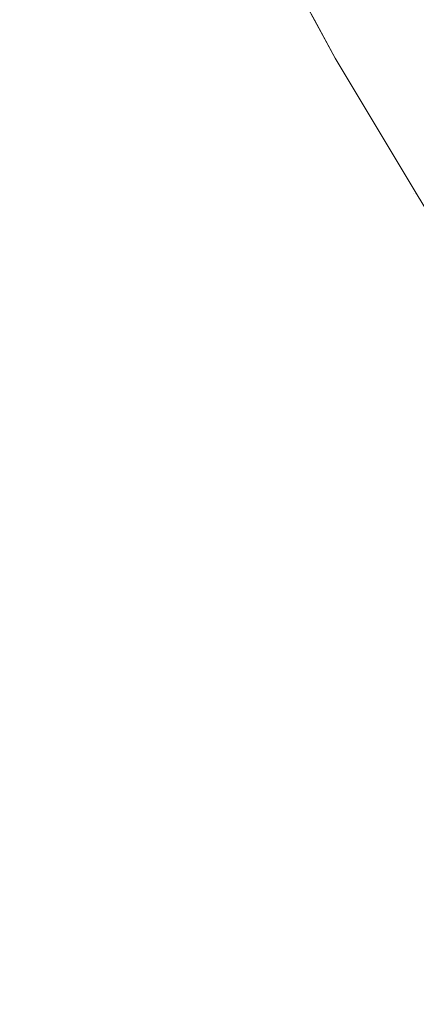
# Model space of a CAD drawing. Header units: centimetres. Extents: x -44.1 to 45.2, y 4.2 to 6.
# Tile 140 of 256: x -14.09136 to -14.0824, y 4.61411 to 4.63635. Entities that reach past the tile are written whole.
import ezdxf

# ---------------------------------------------------------------- set-up
doc = ezdxf.new("R2010")
doc.units = ezdxf.units.CM
doc.header["$LTSCALE"] = 2.54
doc.layers.add('Lucido design-1', color=7, linetype='Continuous')

# ---------------------------------------------------------------- blocks, each defined once
blk = doc.blocks.new('Gruppo-4-1')
at = {"color": 7, "linetype": 'Continuous', "lineweight": 9}
blk.add_3dface([(-43.924707, 5.900089, -2312.32217), (-43.924707, 4.300089, -2312.32217), (45.040209, 4.300089, -2312.32217), (45.040209, 5.900089, -2312.32217)], dxfattribs=at)
for points, invisible_edges in [([(-14.084231, 4.635488, -2313.02217), (-14.086819, 4.640239, -2313.02217), (-14.087256, 4.641041, -2312.82217), (-14.084701, 4.636349, -2312.82217)], 10), ([(-14.084706, 4.636343, -2312.821063), (-14.084701, 4.636349, -2312.82217), (-14.087256, 4.641041, -2312.82217), (-14.086824, 4.640233, -2312.821063)], 13), ([(-14.087605, 4.640087, -2313.031982), (-14.085482, 4.636187, -2313.031982), (-14.085775, 4.636128, -2313.033702), (-14.0879, 4.640032, -2313.033702)], 15), ([(-14.087361, 4.640133, -2313.030287), (-14.08524, 4.636236, -2313.030287), (-14.085482, 4.636187, -2313.031982), (-14.087605, 4.640087, -2313.031982)], 15), ([(-14.087166, 4.640169, -2313.028615), (-14.085046, 4.636275, -2313.028615), (-14.08524, 4.636236, -2313.030287), (-14.087361, 4.640133, -2313.030287)], 15), ([(-14.087018, 4.640197, -2313.026967), (-14.084898, 4.636304, -2313.026967), (-14.085046, 4.636275, -2313.028615), (-14.087166, 4.640169, -2313.028615)], 15), ([(-14.086914, 4.640216, -2313.025344), (-14.084796, 4.636325, -2313.025344), (-14.084898, 4.636304, -2313.026967), (-14.087018, 4.640197, -2313.026967)], 15), ([(-14.086853, 4.640228, -2313.023745), (-14.084735, 4.636337, -2313.023745), (-14.084796, 4.636325, -2313.025344), (-14.086914, 4.640216, -2313.025344)], 15), ([(-14.086819, 4.640239, -2313.02217), (-14.084231, 4.635488, -2313.02217), (-14.084735, 4.636337, -2313.023745), (-14.086853, 4.640228, -2313.023745)], 14), ([(-14.086824, 4.640233, -2312.821063), (-14.086794, 4.640239, -2312.81995), (-14.084677, 4.636349, -2312.81995), (-14.084706, 4.636343, -2312.821063)], 15), ([(-14.084627, 4.636359, -2312.818833), (-14.084677, 4.636349, -2312.81995), (-14.086794, 4.640239, -2312.81995), (-14.086745, 4.640248, -2312.818833)], 15), ([(-14.088652, 4.639891, -2313.03721), (-14.086522, 4.635979, -2313.03721), (-14.08698, 4.635887, -2313.038998), (-14.089113, 4.639805, -2313.038998)], 15), ([(-14.088248, 4.639967, -2313.035444), (-14.086121, 4.636059, -2313.035444), (-14.086522, 4.635979, -2313.03721), (-14.088652, 4.639891, -2313.03721)], 15), ([(-14.0879, 4.640032, -2313.033702), (-14.085775, 4.636128, -2313.033702), (-14.086121, 4.636059, -2313.035444), (-14.088248, 4.639967, -2313.035444)], 15), ([(-14.089635, 4.639707, -2313.040809), (-14.087498, 4.635783, -2313.040809), (-14.088079, 4.635666, -2313.042641), (-14.090219, 4.639598, -2313.042641)], 15), ([(-14.089113, 4.639805, -2313.038998), (-14.08698, 4.635887, -2313.038998), (-14.087498, 4.635783, -2313.040809), (-14.089635, 4.639707, -2313.040809)], 15), ([(-14.090868, 4.639476, -2313.044493), (-14.088723, 4.635537, -2313.044493), (-14.089434, 4.635394, -2313.046366), (-14.091584, 4.639342, -2313.046366)], 15), ([(-14.090219, 4.639598, -2313.042641), (-14.088079, 4.635666, -2313.042641), (-14.088723, 4.635537, -2313.044493), (-14.090868, 4.639476, -2313.044493)], 15), ([(-14.09237, 4.639195, -2313.048259), (-14.090215, 4.635237, -2313.048259), (-14.091068, 4.635066, -2313.05017), (-14.093228, 4.639034, -2313.05017)], 15), ([(-14.091584, 4.639342, -2313.046366), (-14.089434, 4.635394, -2313.046366), (-14.090215, 4.635237, -2313.048259), (-14.09237, 4.639195, -2313.048259)], 15), ([(-14.093228, 4.639034, -2313.05017), (-14.091068, 4.635066, -2313.05017), (-14.091995, 4.63488, -2313.052099), (-14.094161, 4.63886, -2313.052099)], 15), ([(-14.082985, 4.636688, -2312.807447), (-14.082701, 4.636745, -2312.806291), (-14.08043, 4.632849, -2312.806291), (-14.080712, 4.632789, -2312.807447)], 15), ([(-14.080125, 4.632915, -2312.805134), (-14.08043, 4.632849, -2312.806291), (-14.082701, 4.636745, -2312.806291), (-14.082394, 4.636807, -2312.805134)], 15), ([(-14.08162, 4.632594, -2312.812043), (-14.081793, 4.632557, -2312.813185), (-14.084073, 4.63647, -2312.813185), (-14.083899, 4.636505, -2312.812043)], 15), ([(-14.083899, 4.636505, -2312.812043), (-14.083704, 4.636544, -2312.810899), (-14.081426, 4.632636, -2312.810899), (-14.08162, 4.632594, -2312.812043)], 15), ([(-14.08121, 4.632682, -2312.809751), (-14.081426, 4.632636, -2312.810899), (-14.083704, 4.636544, -2312.810899), (-14.083486, 4.636588, -2312.809751)], 15), ([(-14.083486, 4.636588, -2312.809751), (-14.083247, 4.636636, -2312.8086), (-14.080972, 4.632733, -2312.8086), (-14.08121, 4.632682, -2312.809751)], 15), ([(-14.080712, 4.632789, -2312.807447), (-14.080972, 4.632733, -2312.8086), (-14.083247, 4.636636, -2312.8086), (-14.082985, 4.636688, -2312.807447)], 15), ([(-14.08295, 4.632308, -2313.030287), (-14.08524, 4.636236, -2313.030287), (-14.085046, 4.636275, -2313.028615), (-14.082758, 4.63235, -2313.028615)], 15), ([(-14.082758, 4.63235, -2313.028615), (-14.085046, 4.636275, -2313.028615), (-14.084898, 4.636304, -2313.026967), (-14.082612, 4.632381, -2313.026967)], 15), ([(-14.082612, 4.632381, -2313.026967), (-14.084898, 4.636304, -2313.026967), (-14.084796, 4.636325, -2313.025344), (-14.08251, 4.632403, -2313.025344)], 15), ([(-14.08251, 4.632403, -2313.025344), (-14.084796, 4.636325, -2313.025344), (-14.084735, 4.636337, -2313.023745), (-14.08245, 4.632416, -2313.023745)], 15), ([(-14.08245, 4.632416, -2313.023745), (-14.084735, 4.636337, -2313.023745), (-14.084231, 4.635488, -2313.02217)], 11), ([(-14.084706, 4.636343, -2312.821063), (-14.084677, 4.636349, -2312.81995), (-14.082391, 4.632428, -2312.81995), (-14.082421, 4.632422, -2312.821063)], 15), ([(-14.084231, 4.635488, -2312.82217), (-14.084701, 4.636349, -2312.82217), (-14.084706, 4.636343, -2312.821063)], 10), ([(-14.084231, 4.635488, -2312.82217), (-14.084706, 4.636343, -2312.821063), (-14.082421, 4.632422, -2312.821063)], 11), ([(-14.084701, 4.636349, -2312.82217), (-14.084231, 4.635488, -2312.82217), (-14.084231, 4.635488, -2313.02217)], 10), ([(-14.082343, 4.632439, -2312.818833), (-14.082391, 4.632428, -2312.81995), (-14.084677, 4.636349, -2312.81995), (-14.084627, 4.636359, -2312.818833)], 15), ([(-14.084627, 4.636359, -2312.818833), (-14.084558, 4.636373, -2312.817712), (-14.082274, 4.632454, -2312.817712), (-14.082343, 4.632439, -2312.818833)], 15), ([(-14.082184, 4.632473, -2312.816586), (-14.082274, 4.632454, -2312.817712), (-14.084558, 4.636373, -2312.817712), (-14.084468, 4.636391, -2312.816586)], 15), ([(-14.084468, 4.636391, -2312.816586), (-14.084357, 4.636413, -2312.815456), (-14.082075, 4.632496, -2312.815456), (-14.082184, 4.632473, -2312.816586)], 15), ([(-14.081944, 4.632524, -2312.814322), (-14.082075, 4.632496, -2312.815456), (-14.084357, 4.636413, -2312.815456), (-14.084226, 4.636439, -2312.814322)], 15), ([(-14.084226, 4.636439, -2312.814322), (-14.084073, 4.63647, -2312.813185), (-14.081793, 4.632557, -2312.813185), (-14.081944, 4.632524, -2312.814322)], 15), ([(-14.084224, 4.632035, -2313.03721), (-14.086522, 4.635979, -2313.03721), (-14.086121, 4.636059, -2313.035444), (-14.083826, 4.632121, -2313.035444)], 15), ([(-14.083826, 4.632121, -2313.035444), (-14.086121, 4.636059, -2313.035444), (-14.085775, 4.636128, -2313.033702), (-14.083482, 4.632194, -2313.033702)], 15), ([(-14.083482, 4.632194, -2313.033702), (-14.085775, 4.636128, -2313.033702), (-14.085482, 4.636187, -2313.031982), (-14.083191, 4.632257, -2313.031982)], 15), ([(-14.083191, 4.632257, -2313.031982), (-14.085482, 4.636187, -2313.031982), (-14.08524, 4.636236, -2313.030287), (-14.08295, 4.632308, -2313.030287)], 15), ([(-14.085193, 4.631827, -2313.040809), (-14.087498, 4.635783, -2313.040809), (-14.08698, 4.635887, -2313.038998), (-14.084679, 4.631937, -2313.038998)], 15), ([(-14.084679, 4.631937, -2313.038998), (-14.08698, 4.635887, -2313.038998), (-14.086522, 4.635979, -2313.03721), (-14.084224, 4.632035, -2313.03721)], 15), ([(-14.086409, 4.631566, -2313.044493), (-14.088723, 4.635537, -2313.044493), (-14.088079, 4.635666, -2313.042641), (-14.085769, 4.631703, -2313.042641)], 15), ([(-14.085769, 4.631703, -2313.042641), (-14.088079, 4.635666, -2313.042641), (-14.087498, 4.635783, -2313.040809), (-14.085193, 4.631827, -2313.040809)], 15), ([(-14.08789, 4.631248, -2313.048259), (-14.090215, 4.635237, -2313.048259), (-14.089434, 4.635394, -2313.046366), (-14.087115, 4.631415, -2313.046366)], 15), ([(-14.087115, 4.631415, -2313.046366), (-14.089434, 4.635394, -2313.046366), (-14.088723, 4.635537, -2313.044493), (-14.086409, 4.631566, -2313.044493)], 15), ([(-14.084231, 4.635488, -2313.02217), (-14.082401, 4.632438, -2313.02217), (-14.08245, 4.632416, -2313.023745)], 10), ([(-14.082401, 4.632438, -2313.02217), (-14.084231, 4.635488, -2313.02217), (-14.084231, 4.635488, -2312.82217), (-14.082401, 4.632438, -2312.82217)], 10), ([(-14.082421, 4.632422, -2312.821063), (-14.082401, 4.632438, -2312.82217), (-14.084231, 4.635488, -2312.82217)], 9), ([(-14.088737, 4.631067, -2313.05017), (-14.091068, 4.635066, -2313.05017), (-14.090215, 4.635237, -2313.048259), (-14.08789, 4.631248, -2313.048259)], 15), ([(-14.089657, 4.630869, -2313.052099), (-14.091995, 4.63488, -2313.052099), (-14.091068, 4.635066, -2313.05017), (-14.088737, 4.631067, -2313.05017)], 15), ([(-14.090653, 4.630655, -2313.054044), (-14.092998, 4.634679, -2313.054044), (-14.091995, 4.63488, -2313.052099), (-14.089657, 4.630869, -2313.052099)], 15), ([(-14.091729, 4.630425, -2313.056004), (-14.094081, 4.634461, -2313.056004), (-14.092998, 4.634679, -2313.054044), (-14.090653, 4.630655, -2313.054044)], 15), ([(-14.08295, 4.632308, -2313.030287), (-14.080488, 4.628352, -2313.030287), (-14.080727, 4.628298, -2313.031982), (-14.083191, 4.632257, -2313.031982)], 15), ([(-14.082758, 4.63235, -2313.028615), (-14.080297, 4.628396, -2313.028615), (-14.080488, 4.628352, -2313.030287), (-14.08295, 4.632308, -2313.030287)], 15), ([(-14.082612, 4.632381, -2313.026967), (-14.080152, 4.628429, -2313.026967), (-14.080297, 4.628396, -2313.028615), (-14.082758, 4.63235, -2313.028615)], 15), ([(-14.08251, 4.632403, -2313.025344), (-14.080051, 4.628453, -2313.025344), (-14.080152, 4.628429, -2313.026967), (-14.082612, 4.632381, -2313.026967)], 15), ([(-14.08245, 4.632416, -2313.023745), (-14.079992, 4.628466, -2313.023745), (-14.080051, 4.628453, -2313.025344), (-14.08251, 4.632403, -2313.025344)], 15), ([(-14.08245, 4.632416, -2313.023745), (-14.082401, 4.632438, -2313.02217), (-14.080833, 4.629824, -2313.02217)], 9), ([(-14.080833, 4.629824, -2313.02217), (-14.079992, 4.628466, -2313.023745), (-14.08245, 4.632416, -2313.023745)], 11), ([(-14.080833, 4.629824, -2312.82217), (-14.082401, 4.632438, -2312.82217), (-14.082421, 4.632422, -2312.821063)], 10), ([(-14.082421, 4.632422, -2312.821063), (-14.082391, 4.632428, -2312.81995), (-14.079934, 4.628479, -2312.81995), (-14.079963, 4.628473, -2312.821063)], 15), ([(-14.082421, 4.632422, -2312.821063), (-14.079963, 4.628473, -2312.821063), (-14.080833, 4.629824, -2312.82217)], 11), ([(-14.082401, 4.632438, -2312.82217), (-14.080833, 4.629824, -2312.82217), (-14.080833, 4.629824, -2313.02217), (-14.082401, 4.632438, -2313.02217)], 10), ([(-14.083826, 4.632121, -2313.035444), (-14.081357, 4.628154, -2313.035444), (-14.081752, 4.628063, -2313.03721), (-14.084224, 4.632035, -2313.03721)], 15), ([(-14.083482, 4.632194, -2313.033702), (-14.081016, 4.628232, -2313.033702), (-14.081357, 4.628154, -2313.035444), (-14.083826, 4.632121, -2313.035444)], 15), ([(-14.083191, 4.632257, -2313.031982), (-14.080727, 4.628298, -2313.031982), (-14.081016, 4.628232, -2313.033702), (-14.083482, 4.632194, -2313.033702)], 15), ([(-14.085193, 4.631827, -2313.040809), (-14.082713, 4.627843, -2313.040809), (-14.083285, 4.627712, -2313.042641), (-14.085769, 4.631703, -2313.042641)], 15), ([(-14.084679, 4.631937, -2313.038998), (-14.082203, 4.62796, -2313.038998), (-14.082713, 4.627843, -2313.040809), (-14.085193, 4.631827, -2313.040809)], 15), ([(-14.084224, 4.632035, -2313.03721), (-14.081752, 4.628063, -2313.03721), (-14.082203, 4.62796, -2313.038998), (-14.084679, 4.631937, -2313.038998)], 15), ([(-14.085769, 4.631703, -2313.042641), (-14.083285, 4.627712, -2313.042641), (-14.08392, 4.627567, -2313.044493), (-14.086409, 4.631566, -2313.044493)], 15), ([(-14.087115, 4.631415, -2313.046366), (-14.084621, 4.627407, -2313.046366), (-14.08539, 4.627231, -2313.048259), (-14.08789, 4.631248, -2313.048259)], 15), ([(-14.086409, 4.631566, -2313.044493), (-14.08392, 4.627567, -2313.044493), (-14.084621, 4.627407, -2313.046366), (-14.087115, 4.631415, -2313.046366)], 15), ([(-14.08789, 4.631248, -2313.048259), (-14.08539, 4.627231, -2313.048259), (-14.086229, 4.627038, -2313.05017), (-14.088737, 4.631067, -2313.05017)], 15), ([(-14.088737, 4.631067, -2313.05017), (-14.086229, 4.627038, -2313.05017), (-14.087143, 4.626829, -2313.052099), (-14.089657, 4.630869, -2313.052099)], 15), ([(-14.089657, 4.630869, -2313.052099), (-14.087143, 4.626829, -2313.052099), (-14.088131, 4.626603, -2313.054044), (-14.090653, 4.630655, -2313.054044)], 15), ([(-14.090653, 4.630655, -2313.054044), (-14.088131, 4.626603, -2313.054044), (-14.089198, 4.626359, -2313.056004), (-14.091729, 4.630425, -2313.056004)], 15), ([(-14.091729, 4.630425, -2313.056004), (-14.089198, 4.626359, -2313.056004), (-14.090346, 4.626096, -2313.057979), (-14.092885, 4.630176, -2313.057979)], 15), ([(-14.092885, 4.630176, -2313.057979), (-14.090346, 4.626096, -2313.057979), (-14.091576, 4.625814, -2313.059966), (-14.094126, 4.62991, -2313.059966)], 15), ([(-14.080621, 4.623695, -2313.042641), (-14.083285, 4.627712, -2313.042641), (-14.082713, 4.627843, -2313.040809), (-14.080054, 4.623833, -2313.040809)], 15), ([(-14.080054, 4.623833, -2313.040809), (-14.082713, 4.627843, -2313.040809), (-14.082203, 4.62796, -2313.038998), (-14.079548, 4.623957, -2313.038998)], 15), ([(-14.08125, 4.623542, -2313.044493), (-14.08392, 4.627567, -2313.044493), (-14.083285, 4.627712, -2313.042641), (-14.080621, 4.623695, -2313.042641)], 15), ([(-14.082708, 4.623187, -2313.048259), (-14.08539, 4.627231, -2313.048259), (-14.084621, 4.627407, -2313.046366), (-14.081945, 4.623373, -2313.046366)], 15), ([(-14.081945, 4.623373, -2313.046366), (-14.084621, 4.627407, -2313.046366), (-14.08392, 4.627567, -2313.044493), (-14.08125, 4.623542, -2313.044493)], 15), ([(-14.083541, 4.622984, -2313.05017), (-14.086229, 4.627038, -2313.05017), (-14.08539, 4.627231, -2313.048259), (-14.082708, 4.623187, -2313.048259)], 15), ([(-14.084446, 4.622763, -2313.052099), (-14.087143, 4.626829, -2313.052099), (-14.086229, 4.627038, -2313.05017), (-14.083541, 4.622984, -2313.05017)], 15), ([(-14.085426, 4.622524, -2313.054044), (-14.088131, 4.626603, -2313.054044), (-14.087143, 4.626829, -2313.052099), (-14.084446, 4.622763, -2313.052099)], 15), ([(-14.086484, 4.622267, -2313.056004), (-14.089198, 4.626359, -2313.056004), (-14.088131, 4.626603, -2313.054044), (-14.085426, 4.622524, -2313.054044)], 15), ([(-14.087622, 4.621989, -2313.057979), (-14.090346, 4.626096, -2313.057979), (-14.089198, 4.626359, -2313.056004), (-14.086484, 4.622267, -2313.056004)], 15), ([(-14.088842, 4.621692, -2313.059966), (-14.091576, 4.625814, -2313.059966), (-14.090346, 4.626096, -2313.057979), (-14.087622, 4.621989, -2313.057979)], 15), ([(-14.090148, 4.621374, -2313.061965), (-14.092893, 4.625513, -2313.061965), (-14.091576, 4.625814, -2313.059966), (-14.088842, 4.621692, -2313.059966)], 15), ([(-14.09154, 4.621035, -2313.063974), (-14.094297, 4.625192, -2313.063974), (-14.092893, 4.625513, -2313.061965), (-14.090148, 4.621374, -2313.061965)], 15), ([(-14.081945, 4.623373, -2313.046366), (-14.079084, 4.619316, -2313.046366), (-14.07984, 4.61912, -2313.048259), (-14.082708, 4.623187, -2313.048259)], 15), ([(-14.082708, 4.623187, -2313.048259), (-14.07984, 4.61912, -2313.048259), (-14.080665, 4.618906, -2313.05017), (-14.083541, 4.622984, -2313.05017)], 15), ([(-14.083541, 4.622984, -2313.05017), (-14.080665, 4.618906, -2313.05017), (-14.081562, 4.618674, -2313.052099), (-14.084446, 4.622763, -2313.052099)], 15), ([(-14.084446, 4.622763, -2313.052099), (-14.081562, 4.618674, -2313.052099), (-14.082534, 4.618423, -2313.054044), (-14.085426, 4.622524, -2313.054044)], 15), ([(-14.085426, 4.622524, -2313.054044), (-14.082534, 4.618423, -2313.054044), (-14.083582, 4.618151, -2313.056004), (-14.086484, 4.622267, -2313.056004)], 15), ([(-14.086484, 4.622267, -2313.056004), (-14.083582, 4.618151, -2313.056004), (-14.084709, 4.617859, -2313.057979), (-14.087622, 4.621989, -2313.057979)], 15), ([(-14.087622, 4.621989, -2313.057979), (-14.084709, 4.617859, -2313.057979), (-14.085919, 4.617546, -2313.059966), (-14.088842, 4.621692, -2313.059966)], 15), ([(-14.088842, 4.621692, -2313.059966), (-14.085919, 4.617546, -2313.059966), (-14.087212, 4.617211, -2313.061965), (-14.090148, 4.621374, -2313.061965)], 15), ([(-14.090148, 4.621374, -2313.061965), (-14.087212, 4.617211, -2313.061965), (-14.088591, 4.616854, -2313.063974), (-14.09154, 4.621035, -2313.063974)], 15), ([(-14.09154, 4.621035, -2313.063974), (-14.088591, 4.616854, -2313.063974), (-14.09006, 4.616474, -2313.06599), (-14.093022, 4.620674, -2313.06599)], 15), ([(-14.093022, 4.620674, -2313.06599), (-14.09006, 4.616474, -2313.06599), (-14.091619, 4.61607, -2313.068013), (-14.094596, 4.62029, -2313.068013)], 15), ([(-14.079447, 4.614301, -2313.054044), (-14.082534, 4.618423, -2313.054044), (-14.081562, 4.618674, -2313.052099), (-14.078485, 4.614565, -2313.052099)], 15), ([(-14.080485, 4.614016, -2313.056004), (-14.083582, 4.618151, -2313.056004), (-14.082534, 4.618423, -2313.054044), (-14.079447, 4.614301, -2313.054044)], 15), ([(-14.081602, 4.613709, -2313.057979), (-14.084709, 4.617859, -2313.057979), (-14.083582, 4.618151, -2313.056004), (-14.080485, 4.614016, -2313.056004)], 15), ([(-14.082799, 4.61338, -2313.059966), (-14.085919, 4.617546, -2313.059966), (-14.084709, 4.617859, -2313.057979), (-14.081602, 4.613709, -2313.057979)], 15), ([(-14.08408, 4.613029, -2313.061965), (-14.087212, 4.617211, -2313.061965), (-14.085919, 4.617546, -2313.059966), (-14.082799, 4.61338, -2313.059966)], 15), ([(-14.085446, 4.612653, -2313.063974), (-14.088591, 4.616854, -2313.063974), (-14.087212, 4.617211, -2313.061965), (-14.08408, 4.613029, -2313.061965)], 15), ([(-14.0869, 4.612254, -2313.06599), (-14.09006, 4.616474, -2313.06599), (-14.088591, 4.616854, -2313.063974), (-14.085446, 4.612653, -2313.063974)], 15), ([(-14.088444, 4.61183, -2313.068013), (-14.091619, 4.61607, -2313.068013), (-14.09006, 4.616474, -2313.06599), (-14.0869, 4.612254, -2313.06599)], 15), ([(-14.090081, 4.61138, -2313.07004), (-14.093272, 4.615642, -2313.07004), (-14.091619, 4.61607, -2313.068013), (-14.088444, 4.61183, -2313.068013)], 15), ([(-14.091812, 4.610905, -2313.072069), (-14.09502, 4.61519, -2313.072069), (-14.093272, 4.615642, -2313.07004), (-14.090081, 4.61138, -2313.07004)], 15)]:
    blk.add_3dface(points, dxfattribs=dict(at, invisible_edges=invisible_edges))
blk = doc.blocks.new('Gruppo-5-1')
at = {"color": 7}
blk.add_blockref('Gruppo-4-1', (0, 0), dxfattribs=at)

msp = doc.modelspace()

# ---------------------------------------------------------------- block references
at = {"layer": 'Lucido design-1', "color": 7}
msp.add_blockref('Gruppo-5-1', (0, 0), dxfattribs=at)

doc.saveas('drawing.dxf')
